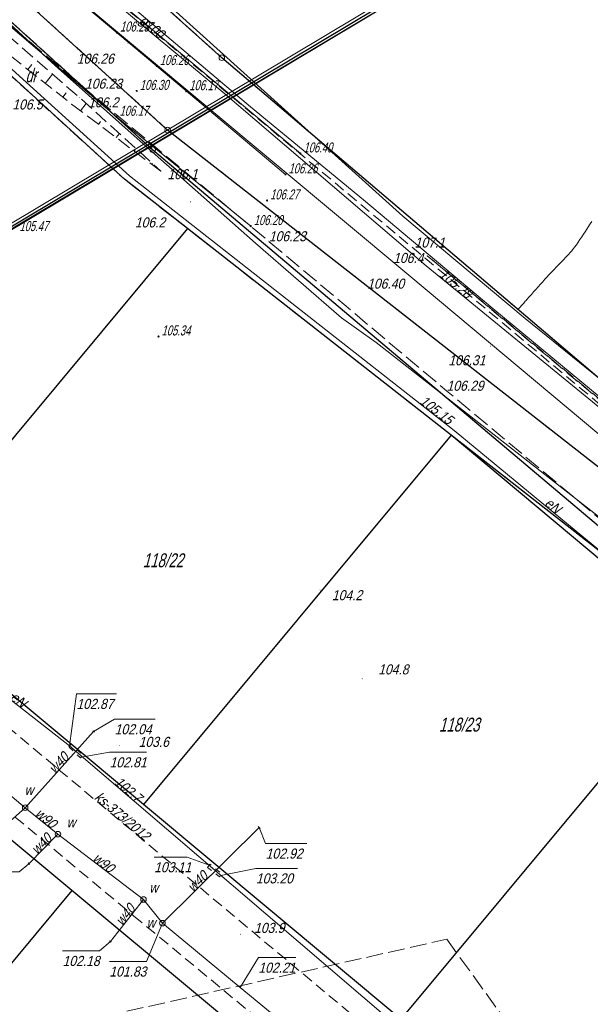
# Model space of a CAD drawing. Extents: x 6530721 to 6531385, y 5978377 to 5979143.
# Tile 11 of 146: x 6531131 to 6531182, y 5978502 to 5978590. Entities that reach past the tile are written whole.
import ezdxf

# ---------------------------------------------------------------- set-up
doc = ezdxf.new("R2010")
doc.units = 0
for name, pattern in [('AB_rokocin 2014-08-13 AC2004$0$0.5_0.5', [1, 0.5, -0.5]), ('AB_rokocin 2014-08-13 AC2004$0$1.0_0.5', [1.5, 1, -0.5]), ('AB_rokocin 2014-08-13 AC2004$0$1.5_0.5', [2, 1.5, -0.5]), ('AB_rokocin 2014-08-13 AC2004$0$823-500', [1.75, 1.25, -0.5]), ('AB_rokocin 2014-08-13 AC2004$0$l217_500', [2, 1.5, -0.5]), ('AB_rokocin 2014-08-13 AC2004$0$l219_500', [0]), ('AB_rokocin 2014-08-13 AC2004$0$mz1.0_0.5', [1.5, 1, -0.5])]:
    doc.linetypes.add(name, pattern=pattern)
for name, color, linetype, lineweight in [('AB-wymiarowa', 7, 'Continuous', 30), ('AB_rokocin 2014-08-13 AC2004$0$!arkusz4', 7, 'Continuous', 18), ('AB_rokocin 2014-08-13 AC2004$0$202-Punkt graniczny stabilizowany trwale', 7, 'Continuous', 18), ('AB_rokocin 2014-08-13 AC2004$0$203-Punkt załamania granicy działki nie stabilizowany', 7, 'Continuous', 18), ('AB_rokocin 2014-08-13 AC2004$0$209-Opis konturu klasyfikacyjnego', 7, 'Continuous', 18), ('AB_rokocin 2014-08-13 AC2004$0$211-Nr działki', 7, 'Continuous', 18), ('AB_rokocin 2014-08-13 AC2004$0$217-Granica konturu klasyfikcyjnego', 7, 'Continuous', 18), ('AB_rokocin 2014-08-13 AC2004$0$219-Linia granicy', 7, 'Continuous', 18), ('AB_rokocin 2014-08-13 AC2004$0$621-Punkt rzędnej przewodu-SWPOD', 7, 'Continuous', 18), ('AB_rokocin 2014-08-13 AC2004$0$621-Punkt rzędnej przewodu-SWPOD-Atr2', 7, 'Continuous', 18), ('AB_rokocin 2014-08-13 AC2004$0$621-Punkt rzędnej przewodu-SWPOD-Atr3', 7, 'Continuous', 18), ('AB_rokocin 2014-08-13 AC2004$0$623-Punkt rzędnej przewodu-SGPOD', 7, 'Continuous', 18), ('AB_rokocin 2014-08-13 AC2004$0$623-Punkt rzędnej przewodu-SGPOD-Atr2', 7, 'Continuous', 18), ('AB_rokocin 2014-08-13 AC2004$0$625-Punkt rzędnej przewodu-SEPOD', 7, 'Continuous', 18), ('AB_rokocin 2014-08-13 AC2004$0$625-Punkt rzędnej przewodu-SEPOD-Atr2', 7, 'Continuous', 18), ('AB_rokocin 2014-08-13 AC2004$0$625-Punkt rzędnej przewodu-SEPOD-Atr3', 7, 'Continuous', 18), ('AB_rokocin 2014-08-13 AC2004$0$811-Warstwica ciągła linia', 7, 'Continuous', 18), ('AB_rokocin 2014-08-13 AC2004$0$820-Skarpa nieumocniona', 7, 'Continuous', 18), ('AB_rokocin 2014-08-13 AC2004$0$823-Szczyt skarpy nieumocninej', 7, 'Continuous', 18), ('AB_rokocin 2014-08-13 AC2004$0$824-Podnóże skarpy nieumocninej', 7, 'Continuous', 18), ('AB_rokocin 2014-08-13 AC2004$0$chodnik (powierzchnia)', 7, 'Continuous', 18), ('AB_rokocin 2014-08-13 AC2004$0$krawężnik (linia)', 7, 'Continuous', 18), ('AB_rokocin 2014-08-13 AC2004$0$kółeczka', 1, 'Continuous', 18), ('AB_rokocin 2014-08-13 AC2004$0$przepust (powierzchnia)', 7, 'Continuous', 18), ('AB_rokocin 2014-08-13 AC2004$0$przewód elektroenergetyczny (linia)-SEPOD', 7, 'Continuous', 18), ('AB_rokocin 2014-08-13 AC2004$0$przewód elektroenergetyczny (linia)-SEPOD-Atr1', 7, 'Continuous', 18), ('AB_rokocin 2014-08-13 AC2004$0$przewód gazowy (linia)-SG', 7, 'Continuous', 18), ('AB_rokocin 2014-08-13 AC2004$0$przewód gazowy (linia)-SG-Atr1', 7, 'Continuous', 18), ('AB_rokocin 2014-08-13 AC2004$0$przewód kanalizacyjny - projektowany (linia)-SK', 7, 'Continuous', 18), ('AB_rokocin 2014-08-13 AC2004$0$przewód kanalizacyjny - projektowany (linia)-SK-Atr1', 7, 'Continuous', 18), ('AB_rokocin 2014-08-13 AC2004$0$przewód telekomunikacyjny (linia)-STPOD', 7, 'Continuous', 18), ('AB_rokocin 2014-08-13 AC2004$0$przewód wodociągowy (linia)-SW', 7, 'Continuous', 18), ('AB_rokocin 2014-08-13 AC2004$0$przewód wodociągowy (linia)-SW-Atr1', 7, 'Continuous', 18), ('AB_rokocin 2014-08-13 AC2004$0$punkt wysokościowy naturalny', 7, 'Continuous', 18), ('AB_rokocin 2014-08-13 AC2004$0$punkt wysokościowy naturalny-Atr2', 7, 'Continuous', 18), ('AB_rokocin 2014-08-13 AC2004$0$punkt wysokościowy sztuczny', 7, 'Continuous', 18), ('AB_rokocin 2014-08-13 AC2004$0$punkt wysokościowy sztuczny-Atr2', 7, 'Continuous', 18), ('AB_rokocin 2014-08-13 AC2004$0$wysokosci_asfalt', 7, 'Continuous', 18), ('AB_rokocin 2014-08-13 AC2004$0$właz (punkt)-SW', 7, 'Continuous', 18), ('AB_rokocin 2014-08-13 AC2004$0$właz (punkt)-SW-Atr17', 7, 'Continuous', 18), ('AB_rokocin 2014-08-13 AC2004$0$właz (punkt)-SW-Atr2', 7, 'Continuous', 18), ('AB_rokocin 2014-08-13 AC2004$0$właz (punkt)-SW-Atr3', 7, 'Continuous', 18)]:
    doc.layers.add(name, color=color, linetype=linetype, lineweight=lineweight)
doc.styles.add('AB_rokocin 2014-08-13 AC2004$0$Standard', font='txt')

# ---------------------------------------------------------------- blocks, each defined once
blk = doc.blocks.new('AB_rokocin 2014-08-13 AC2004$0$WSP')
at = {"layer": 'AB_rokocin 2014-08-13 AC2004$0$kółeczka', "color": 0, "linetype": 'Continuous'}
blk.add_circle((0, 0), 0.1, dxfattribs=at)
blk = doc.blocks.new('AB_rokocin 2014-08-13 AC2004$0$US22')
at = {"color": 0, "linetype": 'Continuous', "lineweight": 13}
blk.add_circle((0, 0), 0.25, dxfattribs=at)
blk = doc.blocks.new('AB_rokocin 2014-08-13 AC2004$0$621')
at = {"linetype": 'Continuous', "lineweight": 0}
h = blk.add_hatch(color=0, dxfattribs=at)
edge = h.paths.add_edge_path()
edge.add_arc((0, 0), 0.05, 0, 360)
blk = doc.blocks.new('AB_rokocin 2014-08-13 AC2004$0$PW01')
at = {"linetype": 'Continuous', "lineweight": 13}
h = blk.add_hatch(color=0, dxfattribs=at)
edge = h.paths.add_edge_path()
edge.add_arc((0, 0), 0.045, 0, 360)
blk = doc.blocks.new('AB_rokocin 2014-08-13 AC2004$0$PW02')
at = {"linetype": 'Continuous', "lineweight": 13}
h = blk.add_hatch(color=0, dxfattribs=at)
edge = h.paths.add_edge_path()
edge.add_arc((0, 0), 0.045, 0, 360)
blk = doc.blocks.new('AB_rokocin 2014-08-13 AC2004$0$203')
at = {"linetype": 'Continuous', "lineweight": 0}
h = blk.add_hatch(color=0, dxfattribs=at)
edge = h.paths.add_edge_path()
edge.add_arc((0, 0), 0.045, 0, 360)
blk = doc.blocks.new('AB_rokocin 2014-08-13 AC2004$0$202')
at = {"color": 0, "linetype": 'Continuous', "lineweight": 0}
blk.add_circle((0, 0), 0.25, dxfattribs=at)
blk = doc.blocks.new('AB_rokocin 2014-08-13 AC2004')
at = {"layer": 'AB_rokocin 2014-08-13 AC2004$0$!arkusz4', "color": 7, "linetype": 'Continuous', "lineweight": 0}
blk.add_lwpolyline([(6531015.946, 5978502.881), (6530759.65, 5978931.7), (6530925.765, 5979030.983), (6531182.061, 5978602.165)], close=True, dxfattribs=at)
blk.add_lwpolyline([(6530759.65, 5978931.7), (6530925.765, 5979030.983), (6531182.061, 5978602.165), (6531016.032, 5978503.224), (6530759.65, 5978931.7)], dxfattribs=at)
blk.add_lwpolyline([(6530759.65, 5978931.7), (6530925.765, 5979030.983), (6531182.061, 5978602.165), (6531016.032, 5978503.224), (6530759.65, 5978931.7)], dxfattribs=at)
at = {"layer": 'AB_rokocin 2014-08-13 AC2004$0$!arkusz4', "color": 7, "linetype": 'Continuous', "lineweight": 30}
blk.add_lwpolyline([(6531016.032, 5978503.224), (6530759.993, 5978931.613), (6530925.679, 5979030.64), (6531181.745, 5978602.254)], close=True, dxfattribs=at)
at = {"layer": 'AB_rokocin 2014-08-13 AC2004$0$!arkusz4', "color": 7, "linetype": 'Continuous', "lineweight": 18}
blk.add_lwpolyline([(6531016.118, 5978503.567), (6530760.336, 5978931.527), (6530925.593, 5979030.297), (6531181.375, 5978602.338)], close=True, dxfattribs=at)
at = {"layer": 'AB_rokocin 2014-08-13 AC2004$0$217-Granica konturu klasyfikcyjnego', "color": 3, "linetype": 'AB_rokocin 2014-08-13 AC2004$0$l217_500', "lineweight": 18, "flags": 128}
for points in [[(6531097.53, 5978619.79), (6531143.17, 5978578.52)], [(6531097.53, 5978619.79), (6531143.17, 5978578.52)], [(6531140.08, 5978595.12), (6531149.37, 5978586.75)], [(6531130.45, 5978593.05), (6531144.51, 5978580.28)], [(6531125.42, 5978589.76), (6531140.64, 5978575.88)], [(6531125.42, 5978589.76), (6531140.64, 5978575.88)], [(6531149.37, 5978586.75), (6531225.66, 5978521.94)], [(6531149.37, 5978586.75), (6531225.66, 5978521.94)], [(6531144.51, 5978580.28), (6531222.95, 5978518.95)], [(6531144.51, 5978580.28), (6531222.95, 5978518.95)], [(6531143.17, 5978578.52), (6531219.01, 5978514.52)], [(6531143.17, 5978578.52), (6531219.01, 5978514.52)], [(6531140.64, 5978575.88), (6531146.28, 5978571.47)], [(6531140.64, 5978575.88), (6531146.28, 5978571.47)], [(6531146.28, 5978571.47), (6531169.91, 5978552.98)], [(6531146.28, 5978571.47), (6531169.91, 5978552.98)], [(6531169.91, 5978552.98), (6531193.55, 5978534.5)], [(6531169.91, 5978552.98), (6531193.55, 5978534.5)], [(6531111.586, 5978494.816), (6531169.51, 5978507.84)], [(6531169.51, 5978507.84), (6531190.15, 5978479.37)]]:
    blk.add_lwpolyline(points, dxfattribs=at)
at = {"layer": 'AB_rokocin 2014-08-13 AC2004$0$219-Linia granicy', "color": 92, "linetype": 'AB_rokocin 2014-08-13 AC2004$0$l219_500', "lineweight": 30, "flags": 128}
for points in [[(6531144.51, 5978580.28), (6531075.42, 5978643.01)], [(6531143.17, 5978578.52), (6531097.53, 5978619.79)], [(6531143.17, 5978578.52), (6531097.53, 5978619.79)], [(6531149.37, 5978586.75), (6531138.54, 5978596.5)], [(6531140.64, 5978575.88), (6531125.42, 5978589.76)], [(6531140.64, 5978575.88), (6531125.42, 5978589.76)], [(6531225.66, 5978521.94), (6531149.37, 5978586.75)], [(6531225.66, 5978521.94), (6531149.37, 5978586.75)], [(6531222.95, 5978518.95), (6531144.51, 5978580.28)], [(6531222.95, 5978518.95), (6531144.51, 5978580.28)], [(6531219.01, 5978514.52), (6531143.17, 5978578.52)], [(6531219.01, 5978514.52), (6531143.17, 5978578.52)], [(6531146.28, 5978571.47), (6531140.64, 5978575.88)], [(6531146.28, 5978571.47), (6531140.64, 5978575.88)], [(6531146.28, 5978571.47), (6531119.3, 5978539.08)], [(6531169.91, 5978552.98), (6531146.28, 5978571.47)], [(6531169.91, 5978552.98), (6531146.28, 5978571.47)], [(6531169.91, 5978552.98), (6531142.34, 5978519.89)], [(6531192.9, 5978533.73), (6531169.91, 5978552.98)], [(6531193.55, 5978534.5), (6531169.91, 5978552.98)], [(6531193.55, 5978534.5), (6531169.91, 5978552.98)], [(6531142.34, 5978519.89), (6531119.3, 5978539.08)], [(6531192.9, 5978533.73), (6531165.39, 5978500.7)], [(6531135.94, 5978512.21), (6531112.88, 5978531.4)], [(6531165.39, 5978500.7), (6531142.34, 5978519.89)], [(6531135.94, 5978512.21), (6531116.41, 5978488.75)], [(6531158.99, 5978493.01), (6531135.94, 5978512.21)]]:
    blk.add_lwpolyline(points, dxfattribs=at)
at = {"layer": 'AB_rokocin 2014-08-13 AC2004$0$621-Punkt rzędnej przewodu-SWPOD-Atr2', "color": 5, "linetype": 'ByBlock', "flags": 128}
for points in [[(6531137.89, 5978526.45), (6531139.77, 5978527.54), (6531143.408, 5978527.54)], [(6531152.7, 5978517.85), (6531153.29, 5978516.41), (6531156.972, 5978516.41)], [(6531132.09, 5978514.6), (6531131.21, 5978513.89), (6531127.91, 5978513.89)], [(6531139.39, 5978507.63), (6531138.41, 5978506.8), (6531135.11, 5978506.8)], [(6531151.02, 5978503.51), (6531152.64, 5978506.2), (6531155.991, 5978506.2)]]:
    blk.add_lwpolyline(points, dxfattribs=at)
at = {"layer": 'AB_rokocin 2014-08-13 AC2004$0$625-Punkt rzędnej przewodu-SEPOD-Atr2', "color": 1, "linetype": 'ByBlock', "flags": 128}
for points in [[(6531135.74, 5978525.15), (6531136.35, 5978529.81), (6531139.943, 5978529.81)], [(6531136.77, 5978524.13), (6531139.32, 5978524.58), (6531142.62, 5978524.58)], [(6531148.22, 5978514.46), (6531146.27, 5978515.19), (6531143.308, 5978515.19)], [(6531149.27, 5978513.56), (6531152.42, 5978514.19), (6531156.141, 5978514.19)]]:
    blk.add_lwpolyline(points, dxfattribs=at)
at = {"layer": 'AB_rokocin 2014-08-13 AC2004$0$811-Warstwica ciągła linia', "color": 32, "linetype": 'Continuous', "lineweight": 13, "flags": 128}
blk.add_lwpolyline([(6531175.89, 5978564.21), (6531175.962, 5978564.292), (6531176.034, 5978564.374), (6531176.106, 5978564.456), (6531176.178, 5978564.538), (6531176.25, 5978564.62), (6531176.322, 5978564.702), (6531176.394, 5978564.784), (6531176.466, 5978564.866), (6531176.538, 5978564.948), (6531176.61, 5978565.03), (6531176.682, 5978565.112), (6531176.883, 5978565.339), (6531177.084, 5978565.566), (6531177.286, 5978565.792), (6531177.488, 5978566.018), (6531177.69, 5978566.244), (6531177.893, 5978566.469), (6531178.095, 5978566.695), (6531178.298, 5978566.92), (6531178.5, 5978567.146), (6531178.63, 5978567.29), (6531178.703, 5978567.371), (6531178.908, 5978567.592), (6531179.117, 5978567.809), (6531179.327, 5978568.024), (6531179.539, 5978568.238), (6531179.751, 5978568.453), (6531179.962, 5978568.668), (6531180.17, 5978568.886), (6531180.375, 5978569.107), (6531180.575, 5978569.333), (6531180.7, 5978569.48), (6531180.77, 5978569.565), (6531180.944, 5978569.786), (6531181.112, 5978570.011), (6531181.274, 5978570.241), (6531181.433, 5978570.473), (6531181.588, 5978570.708), (6531181.741, 5978570.944), (6531181.892, 5978571.181), (6531182.044, 5978571.418), (6531182.196, 5978571.655), (6531182.29, 5978571.8), (6531182.35, 5978571.891), (6531182.489, 5978572.105)], dxfattribs=at)
at = {"layer": 'AB_rokocin 2014-08-13 AC2004$0$820-Skarpa nieumocniona', "color": 252, "linetype": 'Continuous', "lineweight": 18}
for p, q in [((6531131.99, 5978585.7), (6531132.35, 5978586.15)), ((6531133.56, 5978584.46), (6531134.21, 5978585.28)), ((6531135.14, 5978583.22), (6531135.43, 5978583.6)), ((6531136.72, 5978582), (6531137.22, 5978582.66)), ((6531138.31, 5978580.79), (6531138.51, 5978581.05)), ((6531139.92, 5978579.6), (6531140.19, 5978579.97)), ((6531141.52, 5978578.4), (6531141.6, 5978578.51)), ((6531143.11, 5978577.2), (6531143.17, 5978577.27)), ((6531168.86, 5978568.11), (6531168.86, 5978568.12)), ((6531169.62, 5978567.47), (6531169.63, 5978567.47)), ((6531170.39, 5978566.83), (6531170.4, 5978566.84)), ((6531171.92, 5978565.55), (6531171.93, 5978565.56)), ((6531172.69, 5978564.91), (6531172.7, 5978564.91)), ((6531173.46, 5978564.26), (6531173.47, 5978564.28)), ((6531174.23, 5978563.62), (6531174.23, 5978563.63)), ((6531174.99, 5978562.98), (6531175.01, 5978563)), ((6531175.76, 5978562.34), (6531175.77, 5978562.35)), ((6531176.53, 5978561.7), (6531176.54, 5978561.72)), ((6531177.29, 5978561.06), (6531177.3, 5978561.07)), ((6531178.06, 5978560.41), (6531178.08, 5978560.44)), ((6531178.83, 5978559.77), (6531178.84, 5978559.79)), ((6531179.6, 5978559.13), (6531179.62, 5978559.16)), ((6531180.36, 5978558.49), (6531180.38, 5978558.5)), ((6531181.13, 5978557.85), (6531181.16, 5978557.88)), ((6531181.9, 5978557.21), (6531181.91, 5978557.22))]:
    blk.add_line(p, q, dxfattribs=at)
at = {"layer": 'AB_rokocin 2014-08-13 AC2004$0$823-Szczyt skarpy nieumocninej', "color": 252, "linetype": 'AB_rokocin 2014-08-13 AC2004$0$823-500', "lineweight": 18, "flags": 128}
for points in [[(6531143.91, 5978576.6), (6531135.92, 5978582.6), (6531118.86, 5978596.09), (6531102.86, 5978609.64), (6531099.18, 5978614.43)], [(6531304.704, 5978454.483), (6531301.79, 5978456.93), (6531167.76, 5978569.03)]]:
    blk.add_lwpolyline(points, dxfattribs=at)
at = {"layer": 'AB_rokocin 2014-08-13 AC2004$0$824-Podnóże skarpy nieumocninej', "color": 252, "linetype": 'AB_rokocin 2014-08-13 AC2004$0$823-500', "lineweight": 18, "flags": 128}
for points in [[(6531099.18, 5978614.43), (6531103.9, 5978610.87), (6531120.13, 5978597.46), (6531136.64, 5978583.18), (6531143.91, 5978576.6)], [(6531167.76, 5978569.03), (6531276.22, 5978478.76), (6531302.39, 5978457.77), (6531305.42, 5978455.206)]]:
    blk.add_lwpolyline(points, dxfattribs=at)
at = {"layer": 'AB_rokocin 2014-08-13 AC2004$0$chodnik (powierzchnia)', "color": 252, "linetype": 'AB_rokocin 2014-08-13 AC2004$0$mz1.0_0.5', "lineweight": 18, "flags": 128}
blk.add_lwpolyline([(6531078.56, 5978652.87), (6531080.03, 5978651.32), (6531079.35, 5978650.62), (6531078.98, 5978649.73), (6531078.97, 5978648.77), (6531079.2, 5978648.33), (6531084.58, 5978642.57), (6531089.26, 5978637.76), (6531093.49, 5978633.54), (6531104.14, 5978623.25), (6531114.65, 5978613.58), (6531131.89, 5978598.61), (6531167.55, 5978568.83), (6531190.13, 5978549.94), (6531226.32, 5978519.67), (6531264.14, 5978487.87), (6531301.61, 5978456.61), (6531304.45, 5978454.226)], dxfattribs=at)
at = {"layer": 'AB_rokocin 2014-08-13 AC2004$0$krawężnik (linia)', "color": 252, "linetype": 'AB_rokocin 2014-08-13 AC2004$0$1.5_0.5', "lineweight": 18, "flags": 128}
blk.add_lwpolyline([(6531298.927, 5978448.648), (6531287.37, 5978458.4), (6531270.37, 5978472.52), (6531253.02, 5978487.1), (6531235.13, 5978502.07), (6531218, 5978516.55), (6531200.82, 5978530.83), (6531185.47, 5978543.6), (6531169.49, 5978556.94), (6531153.58, 5978570.32), (6531137.12, 5978583.98), (6531120.57, 5978598.02), (6531104.7, 5978612.02), (6531087.1, 5978628.88), (6531072.14, 5978644.66), (6531057.88, 5978660.99), (6531044.81, 5978677.43), (6531031.41, 5978696.08), (6531019.33, 5978713.34), (6531007.09, 5978730.85), (6530994.02, 5978749.9), (6530984.23, 5978764.08), (6530979.36, 5978771.32), (6530967.75, 5978788.45), (6530955.81, 5978806), (6530943.89, 5978823.43), (6530932.03, 5978840.69), (6530923.54, 5978853.19), (6530919.06, 5978859.93)], dxfattribs=at)
at = {"layer": 'AB_rokocin 2014-08-13 AC2004$0$krawężnik (linia)', "color": 252, "linetype": 'Continuous', "lineweight": 18, "flags": 128}
blk.add_lwpolyline([(6531302.987, 5978452.749), (6531300.36, 5978454.96), (6531262.91, 5978486.17), (6531225.01, 5978518.01), (6531188.79, 5978548.3), (6531166.12, 5978567.3), (6531135.89, 5978592.52), (6531135.16, 5978593.14), (6531131.33, 5978596.34), (6531130.54, 5978596.97), (6531119.92, 5978606.14), (6531113.24, 5978612.03), (6531102.77, 5978621.64), (6531092.05, 5978632.03), (6531091.33, 5978632.74), (6531088.51, 5978635.56), (6531087.79, 5978636.29), (6531083.04, 5978641.13), (6531077.78, 5978646.66)], dxfattribs=at)
at = {"layer": 'AB_rokocin 2014-08-13 AC2004$0$kółeczka', "color": 7, "linetype": 'ByBlock'}
for p in [(6531139.98, 5978589.006, 106.232), (6531139.98, 5978589.006, 106.232), (6531139.98, 5978589.006, 106.232), (6531144.949, 5978587.748, 106.414), (6531144.949, 5978587.748, 106.414), (6531144.949, 5978587.748, 106.414), (6531143.54, 5978586.005, 106.263), (6531143.54, 5978586.005, 106.263), (6531143.54, 5978586.005, 106.263), (6531141.747, 5978583.78, 106.296), (6531141.747, 5978583.78, 106.296), (6531141.747, 5978583.78, 106.296), (6531146.184, 5978583.754, 106.173), (6531146.184, 5978583.754, 106.173), (6531146.184, 5978583.754, 106.173), (6531139.935, 5978581.464, 106.168), (6531139.935, 5978581.464, 106.168), (6531139.935, 5978581.464, 106.168), (6531156.404, 5978578.181, 106.404), (6531156.404, 5978578.181, 106.404), (6531156.404, 5978578.181, 106.404), (6531155.065, 5978576.309, 106.263), (6531155.065, 5978576.309, 106.263), (6531155.065, 5978576.309, 106.263), (6531153.419, 5978573.977, 106.271), (6531153.419, 5978573.977, 106.271), (6531153.419, 5978573.977, 106.271), (6531151.953, 5978571.679, 106.199), (6531151.953, 5978571.679, 106.199), (6531151.953, 5978571.679, 106.199), (6531143.698, 5978561.802, 105.343), (6531143.698, 5978561.802, 105.343), (6531143.698, 5978561.802, 105.343)]:
    blk.add_point(p, dxfattribs=at)
at = {"layer": 'AB_rokocin 2014-08-13 AC2004$0$kółeczka', "color": 1, "linetype": 'ByBlock'}
for p in [(6531139.98, 5978589.006, 106.232), (6531144.949, 5978587.748, 106.414), (6531143.54, 5978586.005, 106.263), (6531141.747, 5978583.78, 106.296), (6531146.184, 5978583.754, 106.173), (6531139.935, 5978581.464, 106.168), (6531156.404, 5978578.181, 106.404), (6531155.065, 5978576.309, 106.263), (6531153.419, 5978573.977, 106.271), (6531151.953, 5978571.679, 106.199), (6531143.698, 5978561.802, 105.343)]:
    blk.add_point(p, dxfattribs=at)
at = {"layer": 'AB_rokocin 2014-08-13 AC2004$0$przepust (powierzchnia)', "color": 7, "linetype": 'AB_rokocin 2014-08-13 AC2004$0$0.5_0.5', "lineweight": 18, "flags": 128}
for points in [[(6531135.66, 5978525.08), (6531135.89, 5978525.31), (6531136.93, 5978524.31), (6531136.7, 5978524.07)], [(6531148.07, 5978514.27), (6531148.29, 5978514.55), (6531149.38, 5978513.7), (6531149.17, 5978513.43)]]:
    blk.add_lwpolyline(points, close=True, dxfattribs=at)
at = {"layer": 'AB_rokocin 2014-08-13 AC2004$0$przewód elektroenergetyczny (linia)-SEPOD', "color": 1, "linetype": 'Continuous', "lineweight": 18, "flags": 128}
for points in [[(6531113.6, 5978601.1), (6531125.8, 5978590.04), (6531141.1, 5978576.19), (6531170.18, 5978553.37), (6531193.37, 5978534.25), (6531212.26, 5978517.97), (6531231.61, 5978502.15), (6531248.22, 5978488.45)], [(6531164.9, 5978500.2), (6531135.74, 5978525.15), (6531118.65, 5978538.48), (6531118.93, 5978538.79), (6531119.1, 5978538.93), (6531118.93, 5978538.79), (6531118.65, 5978538.48), (6531097.63, 5978556.05), (6531087.76, 5978563.98)]]:
    blk.add_lwpolyline(points, dxfattribs=at)
at = {"layer": 'AB_rokocin 2014-08-13 AC2004$0$przewód gazowy (linia)-SG', "color": 40, "linetype": 'Continuous', "lineweight": 18, "flags": 128}
blk.add_lwpolyline([(6531093.79, 5978637.27), (6531095.38, 5978634.13), (6531100.06, 5978629.81), (6531103.47, 5978623.62), (6531117.54, 5978610.63), (6531135.4, 5978595.36), (6531149.47, 5978583.67), (6531167.66, 5978568.12), (6531183.86, 5978554.89), (6531187.83, 5978553.07), (6531213.99, 5978531.6), (6531245.3, 5978504.99), (6531264.54, 5978488.89), (6531286.77, 5978470.53), (6531305.485, 5978455.272)], dxfattribs=at)
at = {"layer": 'AB_rokocin 2014-08-13 AC2004$0$przewód kanalizacyjny - projektowany (linia)-SK', "color": 32, "linetype": 'AB_rokocin 2014-08-13 AC2004$0$1.0_0.5', "lineweight": 18, "flags": 128}
for points in [[(6531083.63, 5978558.17), (6531141.47, 5978509.94)], [(6531129.03, 5978527.83), (6531165.87, 5978497.03)], [(6531141.47, 5978509.94), (6531190.25, 5978469.59)]]:
    blk.add_lwpolyline(points, dxfattribs=at)
at = {"layer": 'AB_rokocin 2014-08-13 AC2004$0$przewód telekomunikacyjny (linia)-STPOD', "color": 30, "linetype": 'Continuous', "lineweight": 18, "flags": 128}
for points in [[(6531082.52, 5978638.44), (6531089.11, 5978631.46), (6531092.52, 5978627.63), (6531100.07, 5978619.58), (6531105.76, 5978613.57), (6531110.87, 5978607.86), (6531118.18, 5978601.27), (6531125.26, 5978594.51), (6531134.45, 5978586.07), (6531143.12, 5978578.32), (6531152.39, 5978570.14), (6531160.09, 5978563.47), (6531163.19, 5978561.26), (6531171.27, 5978554.94), (6531184.47, 5978544.62), (6531192.92, 5978537.63), (6531202.08, 5978530.18), (6531208.1, 5978525.24), (6531218.73, 5978516.82), (6531227.59, 5978509.64), (6531239.66, 5978499.7), (6531248.15, 5978492.58), (6531263.46, 5978480.14), (6531275.78, 5978470.01)], [(6531281.05, 5978478.28), (6531266.85, 5978490.18), (6531262.5, 5978493.94), (6531252.01, 5978502.25), (6531241.12, 5978510.89), (6531232.99, 5978517.38), (6531226.06, 5978522.96), (6531219.26, 5978529.27), (6531217.18, 5978527.21), (6531204.73, 5978537.6), (6531192.38, 5978548.21), (6531183.32, 5978556.29), (6531173.63, 5978564.29), (6531162.05, 5978574.03), (6531151.93, 5978582.36), (6531142.13, 5978590.63), (6531129.53, 5978601.21), (6531123.87, 5978606.14), (6531120.69, 5978608.72), (6531113.62, 5978615.1), (6531104.79, 5978623.34), (6531098.88, 5978629.78), (6531091.15, 5978638.32)]]:
    blk.add_lwpolyline(points, dxfattribs=at)
at = {"layer": 'AB_rokocin 2014-08-13 AC2004$0$przewód wodociągowy (linia)-SW', "color": 5, "linetype": 'Continuous', "lineweight": 18, "flags": 128}
for points in [[(6531070.33, 5978664.78), (6531075.11, 5978658.78), (6531080.05, 5978653.11), (6531087.32, 5978644.58), (6531094.25, 5978636.82), (6531098.23, 5978632.34), (6531104.19, 5978626.58), (6531130.74, 5978604), (6531165.56, 5978572.57), (6531176.54, 5978563.42), (6531186.27, 5978555.54), (6531193.99, 5978548.79), (6531206.74, 5978538.28), (6531219.82, 5978527.26), (6531231.72, 5978517.56), (6531241.8, 5978509.52), (6531255.66, 5978497.98), (6531263.81, 5978491.33), (6531278.51, 5978479.76), (6531291.08, 5978469.25), (6531300.85, 5978461.5), (6531306.835, 5978456.635)], [(6531109.13, 5978538.73), (6531131.76, 5978519.62)], [(6531131.76, 5978519.62), (6531137.89, 5978526.45)], [(6531137.82, 5978526.51), (6531137.97, 5978526.38)], [(6531131.76, 5978519.62), (6531134.69, 5978517.25)], [(6531144.05, 5978509.28), (6531152.7, 5978517.85)], [(6531152.62, 5978517.94), (6531152.79, 5978517.76)], [(6531134.69, 5978517.25), (6531132.09, 5978514.6)], [(6531134.69, 5978517.25), (6531142.35, 5978511.4)], [(6531132.03, 5978514.67), (6531132.15, 5978514.53)], [(6531142.35, 5978511.4), (6531139.39, 5978507.63)], [(6531142.35, 5978511.4), (6531144.05, 5978509.28)], [(6531144.05, 5978509.28), (6531151.02, 5978503.51), (6531164.36, 5978492.55)], [(6531139.32, 5978507.69), (6531139.47, 5978507.57)]]:
    blk.add_lwpolyline(points, dxfattribs=at)
at = {"layer": 'AB_rokocin 2014-08-13 AC2004$0$wysokosci_asfalt', "color": 252, "lineweight": 18, "flags": 128}
for points in [[(6531100.358, 5978626.856), (6531112.318, 5978615.779), (6531122.938, 5978606.378), (6531134.472, 5978596.5), (6531144.949, 5978587.748), (6531156.404, 5978578.181)], [(6531155.065, 5978576.309), (6531143.54, 5978586.005), (6531133.076, 5978594.803), (6531121.409, 5978604.714), (6531110.911, 5978613.968), (6531098.938, 5978625.208)], [(6531095.13, 5978621.062), (6531107.265, 5978609.552), (6531117.839, 5978600.287), (6531129.652, 5978590.229), (6531139.935, 5978581.464), (6531151.953, 5978571.679)]]:
    blk.add_lwpolyline(points, dxfattribs=at)
at = {"layer": 'AB_rokocin 2014-08-13 AC2004$0$właz (punkt)-SW-Atr2', "color": 5, "linetype": 'ByBlock', "flags": 128}
for points in [[(6531131.76, 5978519.62), (6531129.06, 5978517.25), (6531125.786, 5978517.25)], [(6531144.05, 5978509.28), (6531142.61, 5978505.85), (6531139.297, 5978505.85)]]:
    blk.add_lwpolyline(points, dxfattribs=at)
at = {"layer": 'AB_rokocin 2014-08-13 AC2004$0$202-Punkt graniczny stabilizowany trwale', "color": 7, "linetype": 'Continuous', "lineweight": 18}
blk.add_blockref('AB_rokocin 2014-08-13 AC2004$0$202', (6531149.37, 5978586.75), dxfattribs=at)
at = {"layer": 'AB_rokocin 2014-08-13 AC2004$0$202-Punkt graniczny stabilizowany trwale', "color": 7, "linetype": 'Continuous', "lineweight": 18, "rotation": 171.887}
for p in [(6531144.51, 5978580.28), (6531143.17, 5978578.52)]:
    blk.add_blockref('AB_rokocin 2014-08-13 AC2004$0$202', p, dxfattribs=at)
at = {"layer": 'AB_rokocin 2014-08-13 AC2004$0$203-Punkt załamania granicy działki nie stabilizowany', "color": 7, "linetype": 'Continuous', "lineweight": 18, "rotation": 171.887}
for p in [(6531140.64, 5978575.88), (6531146.28, 5978571.47), (6531169.91, 5978552.98), (6531142.34, 5978519.89), (6531135.94, 5978512.21)]:
    blk.add_blockref('AB_rokocin 2014-08-13 AC2004$0$203', p, dxfattribs=at)
at = {"layer": 'AB_rokocin 2014-08-13 AC2004$0$621-Punkt rzędnej przewodu-SWPOD', "color": 5, "linetype": 'Continuous', "lineweight": 18}
for p in [(6531137.89, 5978526.45), (6531152.7, 5978517.85), (6531132.09, 5978514.6), (6531139.39, 5978507.63), (6531151.02, 5978503.51)]:
    blk.add_blockref('AB_rokocin 2014-08-13 AC2004$0$621', p, dxfattribs=at)
at = {"layer": 'AB_rokocin 2014-08-13 AC2004$0$623-Punkt rzędnej przewodu-SGPOD', "color": 52, "linetype": 'Continuous', "lineweight": 18}
blk.add_blockref('AB_rokocin 2014-08-13 AC2004$0$621', (6531167.66, 5978568.12), dxfattribs=at)
at = {"layer": 'AB_rokocin 2014-08-13 AC2004$0$625-Punkt rzędnej przewodu-SEPOD', "color": 1, "linetype": 'Continuous', "lineweight": 18}
for p in [(6531169.11, 5978554.21), (6531135.74, 5978525.15), (6531136.77, 5978524.13), (6531141.55, 5978520.18), (6531148.22, 5978514.46), (6531149.27, 5978513.56)]:
    blk.add_blockref('AB_rokocin 2014-08-13 AC2004$0$621', p, dxfattribs=at)
at = {"layer": 'AB_rokocin 2014-08-13 AC2004$0$kółeczka', "color": 252, "linetype": 'Continuous', "xscale": 0.5, "yscale": 0.5, "zscale": 0.5}
for p in [(6531139.98, 5978589.006), (6531144.949, 5978587.748), (6531143.54, 5978586.005), (6531141.747, 5978583.78), (6531146.184, 5978583.754), (6531139.935, 5978581.464), (6531156.404, 5978578.181), (6531155.065, 5978576.309), (6531153.419, 5978573.977), (6531151.953, 5978571.679), (6531143.698, 5978561.802)]:
    blk.add_blockref('AB_rokocin 2014-08-13 AC2004$0$WSP', p, dxfattribs=at)
at = {"layer": 'AB_rokocin 2014-08-13 AC2004$0$punkt wysokościowy naturalny', "color": 7, "linetype": 'Continuous', "lineweight": 13}
for p in [(6531136.64, 5978583.18), (6531135.92, 5978582.6), (6531143.91, 5978576.6), (6531146.55, 5978573.85), (6531167.76, 5978569.03), (6531167.55, 5978568.83), (6531158.16, 5978539.1), (6531161.94, 5978531.16), (6531140.19, 5978525.2), (6531151.03, 5978508.29)]:
    blk.add_blockref('AB_rokocin 2014-08-13 AC2004$0$PW01', p, dxfattribs=at)
at = {"layer": 'AB_rokocin 2014-08-13 AC2004$0$punkt wysokościowy sztuczny', "color": 7, "linetype": 'Continuous', "lineweight": 13}
for p in [(6531140.96, 5978588.07), (6531137.12, 5978583.98), (6531153.58, 5978570.32), (6531166.12, 5978567.3), (6531173.43, 5978560.94), (6531169.49, 5978556.94)]:
    blk.add_blockref('AB_rokocin 2014-08-13 AC2004$0$PW02', p, dxfattribs=at)
at = {"layer": 'AB_rokocin 2014-08-13 AC2004$0$właz (punkt)-SW', "color": 7, "linetype": 'Continuous', "lineweight": 18}
for p in [(6531131.76, 5978519.62), (6531134.69, 5978517.25), (6531142.35, 5978511.4), (6531144.05, 5978509.28)]:
    blk.add_blockref('AB_rokocin 2014-08-13 AC2004$0$US22', p, dxfattribs=at)
at = {"layer": 'AB_rokocin 2014-08-13 AC2004$0$209-Opis konturu klasyfikacyjnego', "color": 3, "linetype": 'Continuous', "lineweight": 20, "style": 'AB_rokocin 2014-08-13 AC2004$0$Standard', "oblique": 15, "width": 0.655}
blk.add_text('dr', height=1.25, dxfattribs=at).set_placement((6531131.79, 5978584.56))
at = {"layer": 'AB_rokocin 2014-08-13 AC2004$0$211-Nr działki', "color": 92, "linetype": 'Continuous', "lineweight": 30, "style": 'AB_rokocin 2014-08-13 AC2004$0$Standard', "oblique": 15}
for s, width, p in [('118/22', 0.705, (6531142.29, 5978541.14)), ('118/23', 0.708, (6531168.81, 5978526.43))]:
    blk.add_text(s, height=1.25, dxfattribs=dict(at, width=width)).set_placement(p)
at = {"layer": 'AB_rokocin 2014-08-13 AC2004$0$621-Punkt rzędnej przewodu-SWPOD-Atr3', "color": 5, "linetype": 'ByBlock', "lineweight": 20, "style": 'AB_rokocin 2014-08-13 AC2004$0$Standard', "oblique": 15, "width": 0.9}
for s, p in [('102.04', (6531139.77, 5978526.19)), ('102.92', (6531153.29, 5978515.06)), ('102.18', (6531135.11, 5978505.45)), ('102.21', (6531152.64, 5978504.85))]:
    blk.add_text(s, height=0.9, dxfattribs=at).set_placement(p)
at = {"layer": 'AB_rokocin 2014-08-13 AC2004$0$623-Punkt rzędnej przewodu-SGPOD-Atr2', "color": 52, "linetype": 'ByBlock', "lineweight": 20, "style": 'AB_rokocin 2014-08-13 AC2004$0$Standard', "oblique": 15, "width": 0.9}
blk.add_text('105.28', height=0.9, rotation=320.763, dxfattribs=at).set_placement((6531168.74, 5978567.24))
at = {"layer": 'AB_rokocin 2014-08-13 AC2004$0$625-Punkt rzędnej przewodu-SEPOD-Atr2', "color": 1, "linetype": 'ByBlock', "lineweight": 20, "style": 'AB_rokocin 2014-08-13 AC2004$0$Standard', "oblique": 15, "width": 0.9}
for s, rotation, p in [('105.15', 322.684, (6531167, 5978555.86)), ('102.7', 319.449, (6531139.67, 5978521.79))]:
    blk.add_text(s, height=0.9, rotation=rotation, dxfattribs=at).set_placement(p)
at = {"layer": 'AB_rokocin 2014-08-13 AC2004$0$625-Punkt rzędnej przewodu-SEPOD-Atr3', "color": 1, "linetype": 'ByBlock', "lineweight": 20, "style": 'AB_rokocin 2014-08-13 AC2004$0$Standard', "oblique": 15, "width": 0.9}
for s, p in [('102.87', (6531136.35, 5978528.46)), ('102.81', (6531139.32, 5978523.23)), ('103.11', (6531143.308, 5978513.84)), ('103.20', (6531152.42, 5978512.84))]:
    blk.add_text(s, height=0.9, dxfattribs=at).set_placement(p)
at = {"layer": 'AB_rokocin 2014-08-13 AC2004$0$przewód elektroenergetyczny (linia)-SEPOD-Atr1', "color": 1, "linetype": 'ByBlock', "lineweight": 20, "style": 'AB_rokocin 2014-08-13 AC2004$0$Standard', "oblique": 15, "width": 0.9}
for rotation, p in [(321.296, (6531178.2, 5978546.75)), (322.046, (6531130.34, 5978529.36))]:
    blk.add_text('eN', height=0.9, rotation=rotation, dxfattribs=at).set_placement(p)
at = {"layer": 'AB_rokocin 2014-08-13 AC2004$0$przewód gazowy (linia)-SG-Atr1', "color": 40, "linetype": 'ByBlock', "lineweight": 20, "style": 'AB_rokocin 2014-08-13 AC2004$0$Standard', "oblique": 15, "width": 0.9}
blk.add_text('g100', height=0.9, rotation=320.279, dxfattribs=at).set_placement((6531141.91, 5978589.95))
at = {"layer": 'AB_rokocin 2014-08-13 AC2004$0$przewód kanalizacyjny - projektowany (linia)-SK-Atr1', "color": 34, "linetype": 'ByBlock', "lineweight": 20, "style": 'AB_rokocin 2014-08-13 AC2004$0$Standard', "oblique": 15, "width": 0.9}
blk.add_text('ks-373/2012', height=0.9, rotation=320.103, dxfattribs=at).set_placement((6531137.88, 5978520.43))
at = {"layer": 'AB_rokocin 2014-08-13 AC2004$0$przewód wodociągowy (linia)-SW-Atr1', "color": 5, "linetype": 'ByBlock', "lineweight": 20, "style": 'AB_rokocin 2014-08-13 AC2004$0$Standard', "oblique": 15, "width": 0.9}
for s, rotation, p in [('w40', 48.092, (6531134.42, 5978522.58)), ('w90', 321.031, (6531132.57, 5978518.96)), ('w40', 45.546, (6531132.83, 5978515.35)), ('w90', 322.631, (6531137.72, 5978514.94)), ('w40', 44.734, (6531146.79, 5978511.99)), ('w40', 51.863, (6531140.45, 5978508.97))]:
    blk.add_text(s, height=0.9, rotation=rotation, dxfattribs=at).set_placement(p)
at = {"layer": 'AB_rokocin 2014-08-13 AC2004$0$punkt wysokościowy naturalny-Atr2', "color": 252, "linetype": 'ByBlock', "lineweight": 20, "style": 'AB_rokocin 2014-08-13 AC2004$0$Standard', "oblique": 15, "width": 0.9}
for s, p in [('106.2', (6531137.4, 5978582.31)), ('106.5', (6531130.61, 5978582.12)), ('106.1', (6531144.5, 5978575.88)), ('106.2', (6531141.58, 5978571.56)), ('107.1', (6531166.63, 5978569.76)), ('106.4', (6531164.71, 5978568.38)), ('104.2', (6531159.22, 5978538.19)), ('104.8', (6531163.37, 5978531.55)), ('103.6', (6531141.92, 5978525.06)), ('103.9', (6531152.26, 5978508.41))]:
    blk.add_text(s, height=0.9, dxfattribs=at).set_placement(p)
at = {"layer": 'AB_rokocin 2014-08-13 AC2004$0$punkt wysokościowy sztuczny-Atr2', "color": 252, "linetype": 'ByBlock', "lineweight": 20, "style": 'AB_rokocin 2014-08-13 AC2004$0$Standard', "oblique": 15, "width": 0.9}
for s, p in [('106.26', (6531136.38, 5978586.22)), ('106.23', (6531137.12, 5978583.98)), ('106.23', (6531153.58, 5978570.32)), ('106.40', (6531162.38, 5978566.08)), ('106.31', (6531169.65, 5978559.22)), ('106.29', (6531169.49, 5978556.94))]:
    blk.add_text(s, height=0.9, dxfattribs=at).set_placement(p)
at = {"layer": 'AB_rokocin 2014-08-13 AC2004$0$wysokosci_asfalt', "color": 252, "linetype": 'ByBlock', "lineweight": 20, "style": 'AB_rokocin 2014-08-13 AC2004$0$Standard', "oblique": 15, "width": 0.7}
for s, p in [('106.23', (6531140.25, 5978589.096)), ('106.26', (6531143.81, 5978586.095)), ('106.30', (6531142.017, 5978583.87)), ('106.17', (6531146.454, 5978583.844)), ('106.17', (6531140.205, 5978581.554)), ('106.40', (6531156.674, 5978578.271)), ('106.26', (6531155.335, 5978576.399)), ('106.27', (6531153.689, 5978574.067)), ('106.20', (6531152.223, 5978571.769)), ('105.47', (6531131.243, 5978571.232)), ('105.34', (6531143.968, 5978561.892))]:
    blk.add_text(s, height=0.9, dxfattribs=at).set_placement(p)
at = {"layer": 'AB_rokocin 2014-08-13 AC2004$0$właz (punkt)-SW-Atr17', "color": 5, "linetype": 'ByBlock', "lineweight": 20, "style": 'AB_rokocin 2014-08-13 AC2004$0$Standard', "oblique": 15, "width": 0.9}
for p in [(6531131.7, 5978520.76), (6531135.47, 5978517.86), (6531142.87, 5978512.02), (6531142.63, 5978508.88)]:
    blk.add_text('w', height=0.9, dxfattribs=at).set_placement(p)
at = {"layer": 'AB_rokocin 2014-08-13 AC2004$0$właz (punkt)-SW-Atr3', "color": 5, "linetype": 'ByBlock', "lineweight": 20, "style": 'AB_rokocin 2014-08-13 AC2004$0$Standard', "oblique": 15, "width": 0.9}
blk.add_text('101.83', height=0.9, dxfattribs=at).set_placement((6531139.297, 5978504.5))

msp = doc.modelspace()

# ---------------------------------------------------------------- block references
at = {"layer": 'AB-wymiarowa'}
msp.add_blockref('AB_rokocin 2014-08-13 AC2004', (0, 0), dxfattribs=at)

doc.saveas('drawing.dxf')
